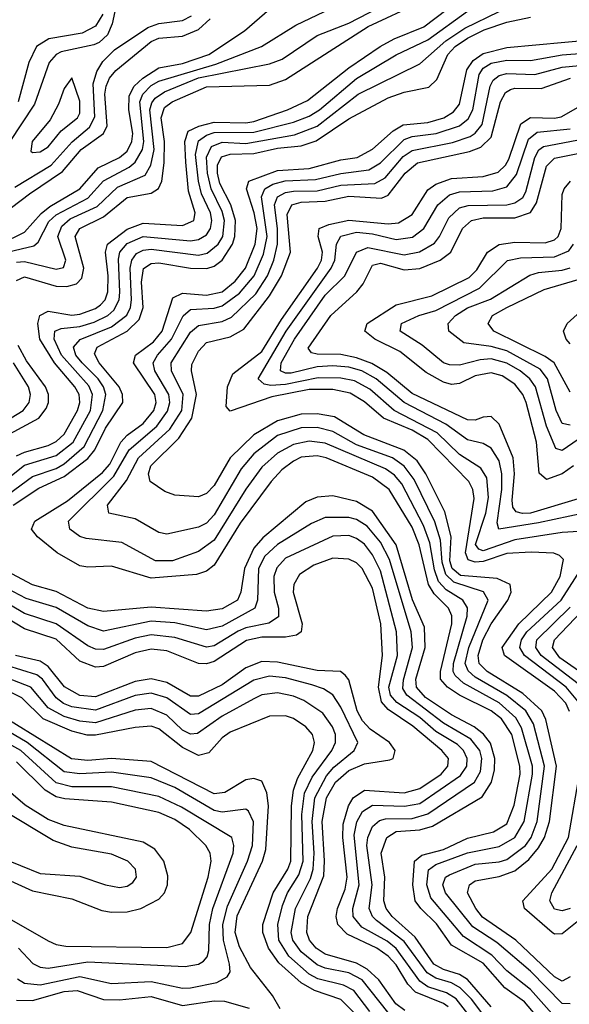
# Model space of a CAD drawing. Header units: inches. Extents: x 990535 to 1117859, y 769386 to 892122.
# Tile 239 of 256: x 1042558 to 1043948, y 865428 to 867918. Entities that reach past the tile are written whole.
import ezdxf

# ---------------------------------------------------------------- set-up
doc = ezdxf.new("R2010")
doc.units = ezdxf.units.IN
doc.header["$MEASUREMENT"] = 0
doc.layers.add('B0846', color=7, linetype='Continuous')

msp = doc.modelspace()

# ---------------------------------------------------------------- linework, layer by layer
at = {"layer": 'B0846', "color": 5}
for points, elevation in [([(1042809.7, 867990.3), (1042792.1, 867907.9), (1042779.9, 867880.1), (1042759.3, 867860.7), (1042745.3, 867854.7), (1042662.9, 867837.1), (1042650, 867829.9), (1042632.3, 867810), (1042595.6, 867704.4), (1042499.5, 867560.5)], 3440), ([(1042550, 867305.1), (1042570, 867306.4), (1042650, 867287), (1042668.6, 867291.4), (1042674.6, 867310), (1042654, 867370), (1042664.2, 867395.8), (1042685.8, 867414.2), (1042754.1, 867445.9), (1042805.6, 867494.4), (1042875, 867525), (1042889.5, 867550.5), (1042897.9, 867590), (1042887.1, 867690), (1042891.8, 867708.2), (1042900.4, 867719.6), (1042924, 867736), (1043010, 867770.9), (1043190, 867806.3), (1043221.9, 867818.1), (1043310, 867878.5), (1043390, 867909.2), (1043545.3, 867990)], 3340), ([(1042530, 867331.4), (1042593.6, 867346.4), (1042604.5, 867355.5), (1042632, 867408), (1042650, 867424.8), (1042730, 867466.9), (1042770, 867510.7), (1042835, 867545), (1042850, 867557.5), (1042868.1, 867590), (1042871.6, 867610), (1042861.3, 867710), (1042869.1, 867730), (1042890, 867751.3), (1042910, 867762.8), (1043054.1, 867805.9), (1043169.3, 867850.7), (1043256, 867904), (1043364.4, 867955.6)], 3360), ([(1042550, 866814.7), (1042570, 866824.8), (1042630, 866841.5), (1042650, 866851.5), (1042670.3, 866869.7), (1042704, 866930), (1042709.8, 866950), (1042707.9, 866970), (1042697.5, 866990), (1042646.2, 867050), (1042609.2, 867110), (1042603.7, 867150), (1042609.1, 867170), (1042630, 867180.9), (1042690, 867170.9), (1042710, 867173.5), (1042750, 867187.9), (1042762.6, 867197.4), (1042774, 867210), (1042780.8, 867230), (1042781.8, 867270), (1042774.9, 867330), (1042779.7, 867350), (1042830, 867388.3), (1042870, 867403.7), (1042970, 867397.8), (1042998.2, 867410), (1043001.4, 867430), (1042984.7, 867484.7), (1042978.1, 867558), (1042975.5, 867610), (1042984.1, 867635.9), (1043010.8, 867649.2), (1043050, 867658.6), (1043130, 867657.1), (1043150, 867660.8), (1043235.4, 867690), (1043286.1, 867713.9), (1043390, 867796), (1043469.4, 867850), (1043505, 867870), (1043580, 867900), (1043670, 867969.3)], 3280), ([(1042550, 867258.6), (1042570, 867268.2), (1042650, 867244.6), (1042676.9, 867243.1), (1042701.3, 867250), (1042715.2, 867264.8), (1042720.3, 867290), (1042697.9, 867370), (1042709.9, 867390), (1042770, 867419.2), (1042830, 867468.5), (1042890, 867479.3), (1042909.2, 867490.8), (1042917.1, 867510), (1042923.6, 867556.4), (1042923.8, 867610), (1042915.3, 867670), (1042924.1, 867695.9), (1042943.4, 867710), (1043030, 867747.9), (1043190, 867752.5), (1043230, 867766.9), (1043439.1, 867900.9), (1043570, 867961.6)], 3320), ([(1042510, 867351.3), (1042570, 867381.1), (1042611.9, 867428.1), (1042634.1, 867445.9), (1042709.7, 867490.3), (1042756.7, 867543.3), (1042810.4, 867569.6), (1042830, 867586), (1042841.8, 867610), (1042843.7, 867630), (1042834.1, 867690), (1042834.8, 867725.2), (1042847.7, 867750), (1042869.6, 867770.4), (1042910, 867796.6), (1042970, 867807), (1043035.8, 867830), (1043126.8, 867890), (1043190, 867944.6)], 3380), ([(1042524.9, 866755.1), (1042570, 866791.1), (1042650, 866815.8), (1042693.4, 866850), (1042736.7, 866930), (1042741.7, 866970), (1042732.5, 866992.5), (1042664, 867070), (1042645.1, 867110), (1042646.8, 867130), (1042663.1, 867136.9), (1042710, 867142.3), (1042746.6, 867153.4), (1042780.6, 867170), (1042796.3, 867183.7), (1042809.6, 867210), (1042811.3, 867228.7), (1042807.7, 867312.3), (1042811.5, 867330), (1042830, 867352.2), (1042870, 867369.4), (1042990, 867358.9), (1043010, 867362.2), (1043030, 867374.4), (1043040.1, 867390), (1043043.8, 867410), (1043040.2, 867430), (1043017.8, 867477.8), (1043009.9, 867509.9), (1043002.9, 867577.1), (1043010, 867611.8), (1043030, 867626.4), (1043050, 867633), (1043150, 867633.6), (1043250, 867659.1), (1043290, 867674.3), (1043315.9, 867690), (1043410, 867769.6), (1043510, 867829.3), (1043590, 867867.1), (1043690, 867939.6)], 3260), ([(1042530, 866718.1), (1042590, 866763.2), (1042650, 866783.3), (1042670, 866794.9), (1042720.9, 866839.1), (1042768.3, 866930), (1042775.6, 866970), (1042769.6, 866990), (1042756.7, 867010), (1042715.8, 867050), (1042700.1, 867070), (1042693.7, 867090), (1042710.6, 867109.4), (1042790, 867141.2), (1042828.8, 867171.2), (1042837.7, 867190), (1042840.3, 867210), (1042837, 867290), (1042841.2, 867310), (1042853.2, 867326.8), (1042870, 867335.3), (1042890, 867337.4), (1043010, 867322.2), (1043032.4, 867327.6), (1043059.4, 867350), (1043071.3, 867370), (1043075.6, 867410), (1043070, 867433.4), (1043042.4, 867490), (1043032.6, 867530), (1043029.9, 867570.1), (1043042.8, 867597.2), (1043070, 867608.5), (1043130, 867604.6), (1043253.1, 867626.9), (1043310, 867649), (1043413.8, 867730), (1043570, 867806.4), (1043635.7, 867864.3), (1043683.4, 867896.6), (1043770, 867939)], 3240), ([(1042545.3, 867494.7), (1042637.9, 867550), (1042690.7, 867609.3), (1042734.1, 867645.9), (1042747.9, 867672.1), (1042743.9, 867756.1), (1042753.1, 867786.9), (1042767.9, 867812.1), (1042798, 867842), (1042881.8, 867898.2), (1042910, 867908.4), (1042970, 867916.1), (1042992, 867928)], 3440), ([(1042767.9, 867932.1), (1042750, 867902), (1042716.1, 867883.9), (1042631.9, 867870), (1042600.5, 867850), (1042581, 867810), (1042553.8, 867710)], 3420), ([(1042470, 867392.5), (1042582.5, 867477.5), (1042666.2, 867533.8), (1042713.3, 867590), (1042769.8, 867630.2), (1042779.1, 867650), (1042773.6, 867730), (1042776.2, 867750), (1042784.7, 867770), (1042800.7, 867790), (1042890, 867863.3), (1042910, 867871.3), (1042970, 867876.6), (1043010, 867893.4), (1043039.9, 867920.1)], 3420), ([(1042541.5, 866690), (1042606.6, 866733.4), (1042670, 866763), (1042730, 866808.1), (1042748.2, 866830), (1042775, 866885), (1042819, 866950), (1042818.1, 866970), (1042809.5, 866990), (1042758.5, 867050), (1042747.2, 867072.8), (1042753.9, 867090), (1042829.9, 867130.1), (1042860.3, 867159.7), (1042870.4, 867190), (1042865.8, 867254.2), (1042871.4, 867288.6), (1042890, 867301.6), (1042910, 867302.9), (1042990, 867289.7), (1043031.4, 867288.6), (1043050, 867295), (1043070, 867310.3), (1043095.8, 867350), (1043102.3, 867370), (1043103.4, 867410), (1043091.7, 867450), (1043063.9, 867503.9), (1043057.9, 867530), (1043058.4, 867550), (1043068.4, 867571.6), (1043090, 867577.9), (1043150, 867579.5), (1043210, 867593.1), (1043270, 867599.5), (1043307.9, 867612.1), (1043390, 867667.7), (1043490, 867720.9), (1043530, 867734.4), (1043592.8, 867747.2), (1043612.8, 867767.2), (1043640.5, 867830), (1043658.8, 867850), (1043690, 867871.5), (1043732.1, 867892.1), (1043790, 867912.2), (1043850, 867924.1)], 3220), ([(1043890, 865368.7), (1043834.2, 865434.2), (1043784.6, 865470), (1043730, 865532), (1043650, 865577.3), (1043611.7, 865631.7), (1043571.9, 865670), (1043557.6, 865690), (1043551.7, 865730), (1043555.9, 865790), (1043574.4, 865805.6), (1043630, 865819.3), (1043690, 865847.9), (1043755.8, 865864.2), (1043790, 865884.8), (1043808.6, 865931.4), (1043823.4, 866010), (1043823, 866030), (1043802.5, 866110), (1043776.6, 866150), (1043750, 866170), (1043670, 866209.8), (1043640.1, 866230), (1043622.4, 866250), (1043622.2, 866270), (1043650.8, 866390), (1043650.6, 866410.6), (1043642.2, 866430), (1043606.3, 866466.3), (1043591.7, 866490), (1043568.3, 866590), (1043550, 866634.7), (1043491.9, 866730), (1043450, 866761.3), (1043333.2, 866810), (1043310, 866815.5), (1043270, 866811.4), (1043250, 866801.3), (1043220.7, 866779.3), (1043194.2, 866750), (1043115.4, 866644.6), (1043050, 866539), (1043030, 866523.1), (1043005.2, 866514.8), (1042890, 866505.6), (1042790, 866536.4), (1042730, 866533.8), (1042710, 866537.3), (1042652.9, 866570), (1042603.1, 866610), (1042587.5, 866630), (1042596.3, 866650), (1042678.5, 866701.5), (1042767.2, 866772.8), (1042785.7, 866794.3), (1042813.5, 866850), (1042830, 866867.7), (1042870, 866897), (1042897.5, 866930), (1042903.1, 866950), (1042899.3, 866970), (1042845.6, 867050), (1042850.5, 867070), (1042896.6, 867103.4), (1042918.5, 867130), (1042945.4, 867214.6), (1042970, 867226.2), (1043030, 867221.5), (1043070, 867230.2), (1043103.1, 867256.9), (1043128.9, 867290), (1043153.3, 867350), (1043158, 867390), (1043151, 867430), (1043131.6, 867490), (1043137.2, 867510), (1043210, 867536.7), (1043290, 867541.4), (1043370, 867563.5), (1043411.2, 867570), (1043450, 867590.3), (1043502.6, 867637.4), (1043527.9, 867652.1), (1043590, 867658.3), (1043630.3, 867670), (1043654.7, 867685.3), (1043670, 867704.8), (1043688.8, 867791.2), (1043704.7, 867815.3), (1043730, 867832.9), (1043790, 867847.8), (1044010, 867868.1)], 3180), ([(1043910, 865396.9), (1043850, 865465.5), (1043790, 865512.4), (1043752.1, 865552.1), (1043679.8, 865599.8), (1043597.7, 865697.7), (1043587.3, 865730), (1043591.7, 865768.2), (1043610, 865781.8), (1043690, 865810.9), (1043770, 865827), (1043810.2, 865850), (1043833.8, 865890), (1043854.9, 866010), (1043854.3, 866030), (1043827.2, 866127.2), (1043812.9, 866152.9), (1043770.2, 866190.2), (1043679.8, 866239.8), (1043659.4, 866259.4), (1043654.3, 866270), (1043655.2, 866290), (1043689.6, 866410), (1043690.7, 866430.7), (1043678.1, 866450), (1043636.4, 866476.4), (1043617.3, 866497.3), (1043607, 866527), (1043594.8, 866594.8), (1043578.9, 866638.9), (1043524, 866744), (1043506, 866766), (1043482.6, 866782.6), (1043330, 866846.8), (1043290, 866852.6), (1043250, 866844), (1043210, 866821.9), (1043170, 866786.8), (1043130, 866731), (1043050, 866602.2), (1043010, 866573.5), (1042944.6, 866550), (1042901.4, 866550), (1042816, 866596), (1042726.3, 866606.3), (1042710, 866611.3), (1042684.5, 866630), (1042681.7, 866650), (1042796.3, 866763.7), (1042834.8, 866830), (1042904.4, 866890), (1042932, 866928), (1042937.5, 866950), (1042935.1, 866970), (1042899.3, 867030), (1042895.4, 867050), (1042906.5, 867070), (1042941.9, 867110), (1042970.9, 867169.1), (1042990, 867185), (1043050, 867188.4), (1043070, 867194.2), (1043113.5, 867226.5), (1043150.6, 867270), (1043174.5, 867325.5), (1043184, 867370), (1043169.6, 867470), (1043177.5, 867490), (1043197.9, 867502.1), (1043229.2, 867510.8), (1043306.2, 867513.8), (1043370, 867529.4), (1043441.2, 867538.8), (1043470, 867556.4), (1043530, 867615.4), (1043550, 867622.4), (1043611.2, 867630), (1043670.2, 867649.8), (1043692.3, 867667.7), (1043703.9, 867690), (1043720.1, 867779.9), (1043730, 867795.2), (1043750, 867808.5), (1043790, 867816), (1043850, 867814.8), (1043930, 867829.1), (1044030, 867837)], 3160), ([(1043950, 865429.6), (1043930, 865430), (1043850, 865512), (1043764.7, 865584.7), (1043704.2, 865624.2), (1043635, 865710), (1043627.9, 865730), (1043635, 865750), (1043644.5, 865755.5), (1043710, 865782.1), (1043770, 865788), (1043790, 865794.2), (1043837, 865830), (1043851.7, 865850), (1043866.7, 865890), (1043885.2, 866030), (1043857, 866137), (1043838.1, 866170), (1043790, 866209.3), (1043710, 866255.3), (1043691.8, 866271.8), (1043684.7, 866290), (1043693.4, 866330), (1043742.7, 866450), (1043731.1, 866471.1), (1043656, 866496), (1043635.2, 866515.2), (1043626.6, 866546.6), (1043621.9, 866601.9), (1043608, 866648), (1043555.5, 866755.5), (1043530, 866789.2), (1043500.6, 866810), (1043410, 866843.2), (1043350, 866876.4), (1043310, 866886.9), (1043270, 866885.6), (1043210, 866866.6), (1043150, 866820.5), (1043118, 866782), (1043050, 866666.3), (1043030, 866644.8), (1043010, 866634.5), (1042930, 866616.9), (1042910, 866621.5), (1042850, 866655.7), (1042783.5, 866670), (1042780.3, 866690), (1042827.6, 866752.4), (1042858, 866810), (1042937.7, 866882.3), (1042968.1, 866930), (1042971.5, 866970), (1042942.1, 867030), (1042941.1, 867050), (1042990, 867127.6), (1043010, 867144.6), (1043070, 867154.7), (1043093.9, 867166.1), (1043154.8, 867225.2), (1043184.5, 867270), (1043200.5, 867310), (1043209.8, 867350), (1043209.8, 867390), (1043202, 867450), (1043209.7, 867470.3), (1043230, 867481.3), (1043250, 867484.6), (1043310, 867484.9), (1043370, 867499.4), (1043456, 867504), (1043481.7, 867518.3), (1043527.9, 867572.1), (1043550, 867587.6), (1043652.3, 867607.7), (1043697, 867623), (1043710, 867630.8), (1043727.3, 867652.7), (1043747.2, 867750), (1043755, 867765), (1043770, 867777.1), (1043790, 867782.1), (1043860.8, 867779.2), (1043930, 867797.9), (1044087.1, 867812.9)], 3140), ([(1043950, 865497.3), (1043930, 865487), (1043910, 865497.6), (1043812.5, 865590), (1043728.5, 865648.5), (1043711.3, 865670), (1043690.6, 865710), (1043695.4, 865730), (1043710, 865740.1), (1043770, 865751.3), (1043810, 865766), (1043845.5, 865794.5), (1043870, 865823.6), (1043885, 865850), (1043897.8, 865890), (1043915.5, 866030), (1043888.4, 866148.4), (1043878, 866170), (1043830, 866213.7), (1043740.3, 866270), (1043719.4, 866290), (1043717.2, 866310), (1043728.8, 866350), (1043750, 866390), (1043792.6, 866450), (1043800.9, 866470), (1043798.3, 866490), (1043765.3, 866505.3), (1043672.8, 866512.8), (1043651.8, 866530), (1043645.8, 866550), (1043648.6, 866610), (1043633.4, 866673.4), (1043585, 866770), (1043562.7, 866802.7), (1043529.2, 866829.2), (1043428.3, 866868.3), (1043353.6, 866913.6), (1043310, 866921.1), (1043270, 866920.1), (1043210, 866903.7), (1043150, 866868.1), (1043090.3, 866810), (1043050, 866740.1), (1043030, 866719.9), (1043010, 866711.3), (1042950, 866715.8), (1042924.8, 866724.8), (1042888.2, 866750), (1042884, 866770), (1042889.4, 866790), (1042960, 866860), (1042992.8, 866910), (1043005, 866970), (1042992.1, 867030), (1042993.6, 867046.4), (1043010, 867080.1), (1043030, 867102.1), (1043090, 867116.2), (1043124.3, 867135.7), (1043190, 867220.1), (1043219.7, 867270), (1043242.8, 867330), (1043234.4, 867425.6), (1043245.8, 867450), (1043270, 867456.6), (1043330, 867458.9), (1043390, 867471.9), (1043473, 867467), (1043490, 867474.2), (1043532.6, 867530), (1043564.1, 867555.9), (1043695.2, 867584.8), (1043724.4, 867595.6), (1043750, 867620.9), (1043773.7, 867710), (1043786.2, 867733.8), (1043798.7, 867741.3), (1043810, 867744.7), (1043876.2, 867743.8), (1043950.9, 867770)], 3120), ([(1043948.6, 866168.6), (1043938.6, 866190), (1043910, 866219.6), (1043783.6, 866310), (1043778.2, 866330), (1043820.3, 866390), (1043903.1, 866470), (1043924.3, 866510), (1043932.7, 866552.7), (1043923, 866563), (1043908.6, 866568.6), (1043851.6, 866571.6), (1043790, 866568.2), (1043730, 866548.1), (1043710, 866545.8), (1043691.7, 866551.7), (1043685.1, 866570), (1043707.1, 866707.1), (1043703.7, 866730), (1043693.3, 866750), (1043590, 866856.8), (1043550, 866880), (1043477.8, 866910), (1043430, 866951.9), (1043393.8, 866973.8), (1043350, 866983.1), (1043290, 866982.8), (1043195.9, 866964.1), (1043090, 866928.5), (1043080.3, 866940.3), (1043083.2, 866990), (1043097.3, 867022.7), (1043170, 867078.8), (1043219.9, 867160.1), (1043311.2, 867290), (1043320.7, 867310), (1043323.8, 867330), (1043312.5, 867370), (1043315.5, 867390), (1043339.9, 867400.1), (1043390, 867411.3), (1043490, 867401.6), (1043515.8, 867404.2), (1043550, 867425.3), (1043590, 867487.9), (1043610, 867502.4), (1043650, 867516.1), (1043730, 867521.8), (1043767.6, 867532.4), (1043786.4, 867550), (1043795, 867565), (1043825.5, 867654.5), (1043849.2, 867670.8), (1043910, 867669), (1043927.2, 867672.8), (1043970, 867697)], 3080), ([(1044027.2, 866627.2), (1043930, 866621.2), (1043810, 866602.9), (1043730, 866574.5), (1043718.7, 866578.7), (1043710.8, 866590.8), (1043737, 866670), (1043743.7, 866710), (1043739.4, 866759.4), (1043724, 866784), (1043670, 866818.2), (1043613.2, 866873.2), (1043504.8, 866930), (1043443.3, 866983.3), (1043404.4, 867004.4), (1043370, 867011.9), (1043312.7, 867012.7), (1043230, 866995.4), (1043193.1, 866993.1), (1043176, 866996), (1043160.6, 867010), (1043232, 867130), (1043345.7, 867290), (1043355, 867310), (1043358.8, 867350), (1043369.7, 867370.3), (1043410, 867380.8), (1043450, 867376.6), (1043510, 867362.4), (1043551.5, 867368.5), (1043579.7, 867390), (1043615.4, 867450), (1043645, 867475), (1043670, 867482.4), (1043754.4, 867485.6), (1043790, 867495.8), (1043813.8, 867526.3), (1043844.3, 867615.7), (1043866.3, 867633.7), (1043950, 867642.4)], 3060), ([(1043988.7, 866671.3), (1043870, 866645.5), (1043769.7, 866629.7), (1043765.5, 866645.5), (1043777.1, 866730), (1043777.3, 866770), (1043770, 866802.8), (1043750, 866834.2), (1043730, 866846.4), (1043690, 866855.2), (1043635.2, 866895.2), (1043530.2, 866950.2), (1043459.3, 867010), (1043422.8, 867030), (1043390, 867039), (1043350, 867042.4), (1043310, 867039.8), (1043244.3, 867024.3), (1043230, 867023.9), (1043217.5, 867030), (1043219.1, 867050), (1043253.2, 867110), (1043330, 867221.5), (1043380.4, 867270), (1043409.6, 867330.4), (1043438, 867342), (1043530, 867323.7), (1043568.8, 867331.2), (1043606.9, 867353.1), (1043619.8, 867370), (1043642.7, 867417.3), (1043670, 867442.2), (1043691.9, 867448.1), (1043790, 867449.9), (1043810, 867454.9), (1043830, 867468.7), (1043837.5, 867482.5), (1043860.7, 867570), (1043870.9, 867589.1), (1043882.8, 867597.2), (1043966.8, 867613.2)], 3040), ([(1043970, 866706.4), (1043850, 866670.1), (1043829, 866669), (1043813.5, 866673.5), (1043805.3, 866685.3), (1043803.3, 866703.3), (1043809.1, 866770), (1043806.1, 866810), (1043770, 866895.6), (1043750, 866914.8), (1043730, 866913.2), (1043710, 866905.2), (1043690, 866906.2), (1043550, 866972.6), (1043486.2, 867026.2), (1043448.8, 867048.8), (1043410, 867063.3), (1043370, 867071.8), (1043310, 867072.4), (1043296, 867076), (1043287.8, 867087.8), (1043344.8, 867170), (1043410.2, 867229.8), (1043426.7, 867250), (1043450, 867297), (1043470, 867302.6), (1043530, 867285.6), (1043570, 867288.8), (1043620.9, 867310), (1043648.1, 867330), (1043677.3, 867390), (1043700.4, 867410), (1043730, 867417.1), (1043810, 867417.1), (1043849.8, 867430.2), (1043864.8, 867455.2), (1043890, 867548), (1043910, 867567.6), (1043990, 867584.3)], 3020), ([(1043958.5, 866790), (1043930, 866769.6), (1043890, 866755.1), (1043871.6, 866771.6), (1043865.2, 866850), (1043838.7, 866950), (1043830.4, 866970.4), (1043810, 866996.3), (1043777.6, 867017.6), (1043750, 867025.1), (1043710, 867017.6), (1043670, 866997.9), (1043650, 866995.2), (1043630, 867001.3), (1043586.1, 867026.1), (1043518.8, 867078.8), (1043455.6, 867110), (1043430.7, 867130), (1043436.3, 867150), (1043510, 867197.3), (1043600.4, 867219.6), (1043694.3, 867265.7), (1043714.3, 867285.7), (1043741, 867330), (1043770, 867349.6), (1043810, 867355.2), (1043886.5, 867353.5), (1043910, 867361.6), (1043919.2, 867370), (1043927.5, 867390), (1043930, 867476), (1043934.8, 867490), (1043950.4, 867510)], 2980), ([(1043970, 866856.5), (1043930, 866828.4), (1043913.5, 866833.5), (1043890, 866889.9), (1043862, 866990), (1043847.5, 867010), (1043823.7, 867030), (1043790, 867049.4), (1043750, 867060.3), (1043722.1, 867057.9), (1043670, 867044.3), (1043645, 867045), (1043630, 867050.3), (1043575.4, 867095.4), (1043520.2, 867130), (1043523.4, 867150), (1043567.6, 867170), (1043610, 867182.3), (1043720.6, 867239.4), (1043791.2, 867308.8), (1043824.2, 867315.8), (1043910, 867318.6), (1043946.2, 867333.8), (1043958.6, 867350)], 2960), ([(1043950, 866892.7), (1043930, 866897), (1043914.4, 866930), (1043892.8, 867010), (1043874.2, 867034.2), (1043790, 867080.7), (1043750, 867091.6), (1043680.7, 867100.7), (1043643, 867130), (1043641.7, 867150), (1043660.1, 867170), (1043690, 867189.8), (1043748.5, 867211.5), (1043847.6, 867272.4), (1043870, 867279.1), (1043930, 867284.9), (1043950, 867290.8)], 2940), ([(1043950, 866976.1), (1043909.5, 867050), (1043886.3, 867066.3), (1043756.7, 867130), (1043742.4, 867150), (1043753.1, 867170), (1043790, 867190.5), (1043883.9, 867236.1), (1043970, 867261.4)], 2920), ([(1043950, 867098.3), (1043939.8, 867110), (1043933.4, 867130), (1043942.2, 867150), (1043967.5, 867172.5)], 2880), ([(1042470, 866836.9), (1042606.7, 866910), (1042625.2, 866934.8), (1042631, 866950), (1042631, 866970), (1042623.1, 866990), (1042575, 867055), (1042554.4, 867094.4)], 3320), ([(1042490, 866883.3), (1042566.4, 866930), (1042581.9, 866950), (1042585.4, 866970), (1042580.6, 866990), (1042542.5, 867050)], 3340), ([(1043750, 865421.7), (1043690.7, 865490.7), (1043670, 865503.6), (1043630, 865515.7), (1043604.8, 865530), (1043557.6, 865597.6), (1043499.6, 865650), (1043484.5, 865670), (1043479, 865690), (1043481.2, 865750), (1043472.1, 865810), (1043486.1, 865850), (1043510, 865865), (1043570, 865869.1), (1043601.8, 865878.2), (1043727.3, 865952.7), (1043751.4, 865990), (1043758.7, 866021.3), (1043759.4, 866050), (1043748.3, 866088.3), (1043731, 866111), (1043706.8, 866130), (1043650, 866160.4), (1043583.8, 866203.8), (1043561, 866230), (1043559.9, 866250), (1043583.1, 866330), (1043581.5, 866381.5), (1043551.1, 866451.1), (1043510.1, 866590), (1043450, 866675.4), (1043410, 866699.8), (1043350, 866714.3), (1043310, 866710.8), (1043281.4, 866698.6), (1043172.7, 866607.4), (1043150, 866581.2), (1043126.1, 866530), (1043117.2, 866470), (1043108.6, 866450), (1043070, 866428.1), (1043030, 866422), (1042890, 866432), (1042770, 866421.2), (1042730, 866430.2), (1042650, 866471.9), (1042590, 866488.5), (1042512.4, 866530)], 3220), ([(1043739.3, 865390), (1043700.7, 865440.7), (1043671.6, 865470), (1043650, 865482.1), (1043610, 865493.8), (1043588, 865508), (1043530, 865587.2), (1043460.1, 865640.1), (1043450, 865650), (1043441.7, 865670), (1043449.2, 865730), (1043436.1, 865830), (1043438.5, 865850), (1043450, 865877.6), (1043467.5, 865892.5), (1043482.7, 865897.3), (1043550, 865898.1), (1043590.4, 865909.6), (1043708, 865990), (1043723, 866017), (1043726.7, 866050), (1043721.1, 866070), (1043698.7, 866098.7), (1043630, 866139.3), (1043536.5, 866210), (1043526.4, 866226.4), (1043528.5, 866248.5), (1043551, 866330), (1043547.9, 866370), (1043493.3, 866553.3), (1043470, 866597.2), (1043436.9, 866636.9), (1043410, 866654.1), (1043390, 866659.5), (1043330, 866659.5), (1043295.9, 866644.1), (1043210, 866590.6), (1043178.2, 866561.8), (1043161.7, 866530), (1043159, 866450), (1043152.3, 866430), (1043070, 866384.6), (1043030, 866374.8), (1042950, 866392.8), (1042890, 866397.2), (1042770, 866371.6), (1042730, 866384.8), (1042650, 866431.2), (1042574.5, 866454.5), (1042429.1, 866530)], 3240), ([(1043717.3, 865370), (1043661.5, 865441.5), (1043637.2, 865457.2), (1043590, 865472.5), (1043570, 865486.3), (1043510, 865569.6), (1043487.4, 865587.4), (1043423.5, 865623.5), (1043401.3, 865650), (1043400, 865670), (1043416.3, 865730), (1043404.1, 865855.9), (1043410.4, 865889.6), (1043424.7, 865915.3), (1043450, 865932), (1043530.7, 865929.3), (1043570, 865936), (1043672.9, 866007.1), (1043688.6, 866030), (1043689.3, 866050), (1043680, 866070), (1043664.7, 866084.7), (1043610, 866117.7), (1043570, 866153.7), (1043511.2, 866191.2), (1043495.8, 866210), (1043491.1, 866230), (1043513, 866310), (1043510.7, 866370), (1043470, 866524.5), (1043450, 866564.6), (1043430, 866591.4), (1043410, 866606.3), (1043390, 866613.4), (1043350, 866612), (1043230, 866556.4), (1043207.8, 866532.2), (1043200.6, 866510), (1043201.3, 866470), (1043212.1, 866430), (1043212, 866408), (1043188, 866392), (1043130, 866380.3), (1043110, 866371.8), (1043050, 866335), (1043030, 866331.2), (1042950, 866355.4), (1042890, 866362.1), (1042850, 866354.2), (1042770, 866325), (1042750, 866326.5), (1042730, 866334.6), (1042650, 866390.4), (1042570, 866416.2), (1042498.2, 866458.2)], 3260), ([(1043641.3, 865421.3), (1043629.9, 865430), (1043559.1, 865459.1), (1043539.4, 865479.4), (1043510, 865528.2), (1043490, 865550.1), (1043461.3, 865570), (1043385.7, 865605.7), (1043362.7, 865630), (1043358.3, 865650), (1043361.7, 865670), (1043380.9, 865719.1), (1043385.7, 865750), (1043375.2, 865850), (1043376.2, 865883.8), (1043389, 865930), (1043400.8, 865950), (1043430, 865970), (1043530, 865963.2), (1043570, 865973.5), (1043623.4, 866010), (1043640.2, 866030), (1043642.1, 866050), (1043625.8, 866070), (1043551.8, 866131.8), (1043490, 866173.9), (1043472.9, 866192.9), (1043465.2, 866230), (1043475.6, 866310), (1043470.9, 866390), (1043450, 866480.7), (1043423.9, 866530), (1043410, 866544.4), (1043390, 866554.2), (1043350, 866556.2), (1043301.3, 866538.7), (1043265.2, 866514.8), (1043251, 866490), (1043249.8, 866470.2), (1043272, 866390), (1043269.8, 866370.2), (1043258, 866362), (1043230, 866356.6), (1043170, 866356.6), (1043131.5, 866348.5), (1043050, 866295.1), (1043030, 866288.9), (1043010, 866290), (1042930, 866322.3), (1042890, 866326), (1042850, 866317.1), (1042770, 866282.5), (1042750, 866280.8), (1042710, 866295.9), (1042650, 866351.1), (1042570, 866378), (1042487.3, 866427.3)], 3280), ([(1043973.8, 866190), (1043939.6, 866230), (1043834.6, 866310), (1043822.9, 866330), (1043826.5, 866350), (1043840.6, 866370), (1043927.3, 866450), (1043983.2, 866536.8)], 3060), ([(1043981.4, 866230), (1043876.2, 866310), (1043862.7, 866330), (1043865.4, 866350), (1043950, 866432)], 3040), ([(1044018.4, 866238.4), (1043924.1, 866304.1), (1043905, 866330), (1043910.5, 866350), (1043978.4, 866421.6)], 3020), ([(1043532, 865412), (1043509.2, 865429.2), (1043465.9, 865490), (1043436.9, 865516.9), (1043410, 865532.1), (1043330, 865555.1), (1043307.9, 865570), (1043290.7, 865590), (1043283.8, 865610), (1043286.2, 865650), (1043326.9, 865753.1), (1043328.9, 865791.1), (1043322.5, 865890), (1043334, 865950), (1043356.8, 865990), (1043390, 866019.7), (1043430, 866035.9), (1043494, 866046), (1043502.4, 866050), (1043507.7, 866070), (1043493, 866090), (1043444.1, 866124.1), (1043425.2, 866145.2), (1043411.6, 866170), (1043390, 866248.5), (1043380.7, 866260.7), (1043369.4, 866269.4), (1043310, 866271.9), (1043210, 866293.1), (1043170, 866294.6), (1043130, 866279), (1043070, 866236.1), (1043010, 866207.2), (1042990, 866207.5), (1042930, 866241.8), (1042890, 866251.2), (1042850, 866244.5), (1042750, 866205.4), (1042710, 866208.9), (1042671.3, 866231.3), (1042630, 866282.1), (1042610, 866296.1), (1042546.9, 866310)], 3320), ([(1043488.5, 865408.5), (1043423.9, 865490), (1043390, 865507.8), (1043330, 865519.2), (1043310, 865527.8), (1043270, 865560.6), (1043248.5, 865590), (1043244.4, 865610), (1043255.5, 865670), (1043293.5, 865746.5), (1043300, 865770), (1043302.4, 865810), (1043297.1, 865890), (1043303.9, 865950), (1043333.8, 866006.2), (1043352.4, 866027.6), (1043404.1, 866070), (1043412.6, 866090), (1043370, 866179.9), (1043350, 866210.9), (1043325.9, 866225.9), (1043296.4, 866236.4), (1043230, 866254), (1043190, 866258.3), (1043150, 866248.2), (1043010, 866162.9), (1042990, 866161), (1042930, 866202.7), (1042890, 866214.9), (1042850, 866209), (1042750, 866172), (1042690, 866180.4), (1042668.9, 866188.9), (1042650, 866203.5), (1042615.4, 866250), (1042601.2, 866261.2), (1042525, 866285)], 3340), ([(1043443.3, 865410), (1043402.9, 865462.9), (1043376.8, 865476.8), (1043312.1, 865492.1), (1043290, 865504.1), (1043238.5, 865550), (1043213.4, 865590), (1043210.3, 865630), (1043222.3, 865677.7), (1043235.3, 865710), (1043264.1, 865755.9), (1043274.5, 865790), (1043271.6, 865908.4), (1043278.1, 865961.9), (1043297.3, 866002.7), (1043347.1, 866070), (1043356.9, 866090), (1043356.4, 866110), (1043348.8, 866130), (1043324.1, 866164.1), (1043276.4, 866196.4), (1043250, 866207.5), (1043210, 866215.7), (1043170, 866210.4), (1043150, 866201), (1043070, 866156.7), (1043007.3, 866112.7), (1042990, 866111.2), (1042970, 866121.2), (1042930, 866159.2), (1042890, 866176.4), (1042850, 866171.7), (1042750, 866140.1), (1042710, 866144), (1042670, 866156.1), (1042630, 866177.9), (1042585.8, 866230), (1042510, 866260)], 3360), ([(1043444.9, 865364.9), (1043370, 865440.6), (1043303.1, 865463.1), (1043270, 865482.5), (1043213.3, 865533.3), (1043187.5, 865570), (1043172.7, 865610), (1043172.7, 865630), (1043198.9, 865710), (1043236, 865770), (1043243.5, 865790), (1043245.3, 865930), (1043250, 865970), (1043260.8, 865999.2), (1043299.6, 866070), (1043303.5, 866090), (1043298.3, 866110), (1043281.5, 866130), (1043250, 866150.9), (1043230, 866157.6), (1043190, 866157.1), (1043090, 866116.3), (1043070, 866102.3), (1043035.9, 866064.1), (1043010, 866057.6), (1042970, 866077.2), (1042910, 866124.7), (1042890, 866131.6), (1042850, 866128.4), (1042750, 866108.4), (1042728.5, 866108.5), (1042690, 866119.1), (1042617.3, 866150), (1042563, 866203), (1042495.9, 866235.9)], 3380), ([(1043216.8, 865416.8), (1043197.5, 865450), (1043141.4, 865521.4), (1043113.6, 865573.6), (1043103.1, 865610), (1043108, 865652), (1043171.6, 865790), (1043180.2, 865819.8), (1043186.7, 865930), (1043182.7, 865962.7), (1043170, 865992.1), (1043150, 865999.1), (1043130, 865996), (1043076.6, 865963.4), (1043050, 865960.7), (1042890, 866042), (1042790, 866049.8), (1042730, 866045), (1042688.9, 866048.9), (1042410, 866220.9)], 3420), ([(1042552.5, 865492.5), (1042570, 865481.5), (1042610, 865477.4), (1042710, 865498.8), (1042790, 865480.8), (1042890, 865485.6), (1042970, 865469.3), (1042990, 865469.6), (1043056.5, 865483.5), (1043082.8, 865497.2), (1043089.9, 865510), (1043088.4, 865530), (1043073.3, 865590), (1043071.6, 865630), (1043083.7, 865676.3), (1043134, 865790), (1043146.8, 865830), (1043149.2, 865889.2), (1043136.4, 865916.4), (1043130, 865921.2), (1043070, 865913.8), (1043050, 865917.9), (1042950, 865976.1), (1042890, 866000.4), (1042790, 866015.1), (1042710, 866010.8), (1042670, 866016.2), (1042576.4, 866090), (1042410, 866187.6)], 3440), ([(1042554.8, 865570), (1042591.5, 865531.5), (1042610, 865522.4), (1042630, 865519.7), (1042730, 865535.1), (1042976.2, 865523.8), (1043010, 865529.2), (1043022.5, 865537.5), (1043032, 865548), (1043036.1, 865563.9), (1043037.8, 865630), (1043046, 865670), (1043097.6, 865810), (1043099.8, 865830), (1043094.1, 865850), (1042966.8, 865926.8), (1042910, 865953.8), (1042790, 865977.7), (1042690, 865978.3), (1042650, 865987.8), (1042560.5, 866070), (1042410, 866153.4)], 3460), ([(1042438.1, 865698.1), (1042630, 865588.3), (1042650, 865579.2), (1042674.9, 865574.9), (1042930, 865571.7), (1042970, 865582.2), (1042990.6, 865609.4), (1043034.6, 865750), (1043042.1, 865790), (1043039.3, 865810), (1043028.3, 865830), (1042987.2, 865870), (1042950, 865895.7), (1042910, 865913.4), (1042790, 865938.9), (1042672.3, 865947.7), (1042650, 865953.1), (1042622.6, 865970), (1042550, 866041)], 3480), ([(1042497.1, 865757.1), (1042590, 865714.9), (1042690, 865694.8), (1042765.6, 865665.6), (1042790, 865660.7), (1042830, 865662.1), (1042864.1, 865670), (1042910, 865694.1), (1042924, 865710), (1042931.7, 865730), (1042932.8, 865752.8), (1042922.3, 865790), (1042900, 865820), (1042870, 865838.5), (1042670, 865880.3), (1042630, 865895.5), (1042571.5, 865931.5), (1042480.1, 866010)], 3520), ([(1043976.4, 865643.6), (1043930, 865606.7), (1043910, 865605.8), (1043904, 865610), (1043834.7, 865670), (1043830.3, 865690), (1043903.5, 865770), (1043945.8, 865850), (1043973.3, 866010)], 3080), ([(1042510, 865799.6), (1042610, 865758.6), (1042710, 865752), (1042774.6, 865730), (1042810, 865723.3), (1042830, 865726.5), (1042843.6, 865736.4), (1042853.2, 865750), (1042850.4, 865770), (1042831.2, 865790), (1042790, 865807.9), (1042690, 865825.6), (1042642.5, 865842.5), (1042517.5, 865917.5)], 3540), ([(1043950, 865670.2), (1043930, 865664.5), (1043910, 865668.5), (1043898.9, 865690), (1043903.4, 865710), (1043967.2, 865830)], 3060), ([(1042550, 865438.8), (1042590, 865437.5), (1042670, 865460.5), (1042703.3, 865463.3), (1042770, 865439.9), (1042810, 865439.3), (1042890, 865447.5), (1042970, 865425.2), (1043050, 865436.8), (1043075.8, 865435.8), (1043138.6, 865418.6)], 3420)]:
    msp.add_lwpolyline(points, dxfattribs=dict(at, elevation=elevation))
at = {"layer": 'B0846', "color": 5, "elevation": 3460}
msp.add_lwpolyline([(1042690, 867770.9), (1042670, 867744), (1042655.9, 867704.1), (1042635.2, 867664.8), (1042589.7, 867610), (1042585.8, 867585.8), (1042590, 867582.2), (1042610, 867584), (1042630, 867596.9), (1042663.2, 867636.8), (1042704, 867670), (1042710, 867681.3), (1042710, 867711.7)], close=True, dxfattribs=at)

doc.saveas('drawing.dxf')
